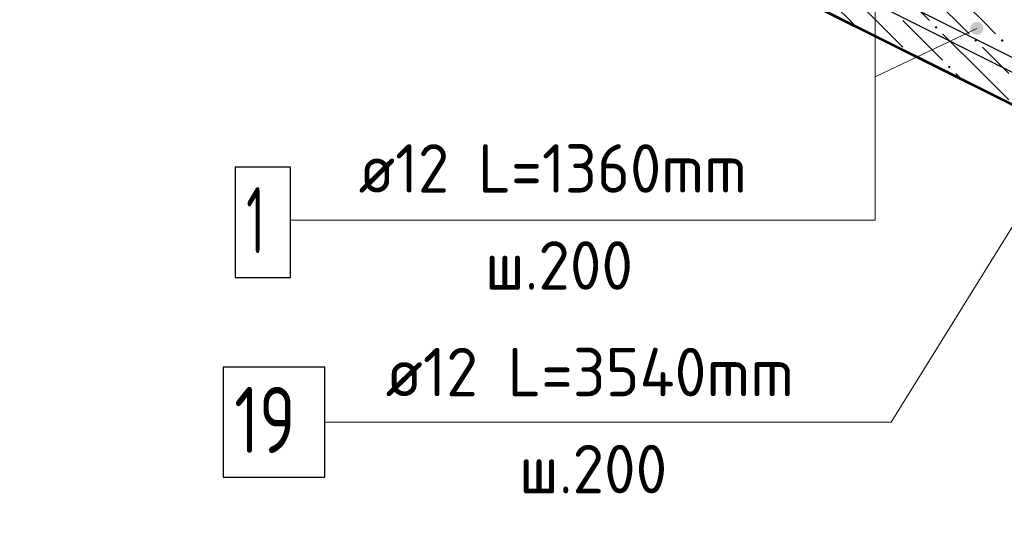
# Model space of a CAD drawing. Header units: millimetres. Extents: x -5 to 21000, y 0 to 14850.
# Tile 18 of 26: x 8197 to 10429, y 8858 to 9985. Entities that reach past the tile are written whole.
import ezdxf

# ---------------------------------------------------------------- set-up
doc = ezdxf.new("R2010")
doc.units = ezdxf.units.MM
doc.layers.add('ЖБ Лестница', color=7, linetype='Continuous', lineweight=25, true_color=0xe0e0ff)
for name, color, linetype, lineweight in [('Лестница', 7, 'Continuous', 25), ('Позиционная метка линия выноска', 7, 'Continuous', 13), ('Фоновоя арматура Х1', 7, 'Continuous', 25)]:
    doc.layers.add(name, color=color, linetype=linetype, lineweight=lineweight)
doc.styles.add('ISOCPEUR', font='txt')

msp = doc.modelspace()

# ---------------------------------------------------------------- hatches: boundary and pattern name
at = {"layer": 'ЖБ Лестница', "linetype": 'Continuous', "lineweight": 18, "transparency": 33554687}
for points in [[(10271.5, 9967.8), (10274.7, 9971.1), (10278, 9967.8), (10274.7, 9964.6)], [(10361.5, 9937.8), (10364.7, 9941.1), (10368, 9937.8), (10364.7, 9934.6)], [(10421.5, 9937.8), (10424.7, 9941.1), (10428, 9937.8), (10424.7, 9934.6)], [(10214.2, 9910.6), (10214.7, 9911.1), (10216.2, 9909.6)], [(10301.5, 9877.8), (10304.7, 9881.1), (10308, 9877.8), (10304.7, 9874.6)]]:
    msp.add_hatch(color=7, dxfattribs=at).paths.add_polyline_path(points, flags=16)
at = {"layer": 'Фоновоя арматура Х1', "linetype": 'Continuous', "lineweight": 35, "transparency": 33554687}
msp.add_hatch(color=7, dxfattribs=at).paths.add_polyline_path([(10382.3, 9965.3), (10381.1, 9971), (10377.9, 9975.9), (10373, 9979.2), (10367.3, 9980.3), (10361.5, 9979.2), (10356.7, 9975.9), (10353.4, 9971), (10352.3, 9965.3), (10353.4, 9959.6), (10356.7, 9954.7), (10361.5, 9951.4), (10367.3, 9950.3), (10373, 9951.4), (10377.9, 9954.7), (10381.1, 9959.6)])

# ---------------------------------------------------------------- linework, layer by layer
at = {"color": 7, "linetype": 'Continuous', "lineweight": 25, "transparency": 33554687}
for points in [[(12792.1, 8693.5), (6009, 12085.1), (6005.1, 12086.8), (6001.3, 12088.3), (5997.4, 12089.6), (5993.4, 12090.6), (5989.4, 12091.5), (5985.3, 12092.1), (5981.2, 12092.5), (5977, 12092.6), (4747.4, 12092.6), (4747.4, 12122.6), (5977.7, 12122.6), (5983.3, 12122.4), (5989, 12121.9), (5994.7, 12121), (6000.3, 12119.8), (6005.9, 12118.4), (6011.3, 12116.6), (6016.7, 12114.5), (6021.8, 12112.2), (12805.5, 8720.3), (12792.1, 8693.5)], [(8658.8, 8947), (8888.8, 8947), (8888.8, 9197), (8658.8, 9197), (8658.8, 8947)]]:
    msp.add_lwpolyline(points, dxfattribs=at)
at = {"layer": 'ЖБ Лестница', "color": 7, "linetype": 'Continuous', "lineweight": 35, "transparency": 33554687}
msp.add_line((6629.3, 11702.8), (12629.3, 8702.8), dxfattribs=at)
at = {"layer": 'ЖБ Лестница', "color": 9, "linetype": 'Continuous', "lineweight": 18, "true_color": 0xc7c7c7, "transparency": 33554687}
for p, q in [((10169.7, 10072.8), (10259.7, 9982.8)), ((10259.7, 10042.8), (10349.7, 9952.8)), ((10079.7, 9982.8), (10049.7, 10012.8)), ((10109.7, 10012.8), (10199.7, 9922.8)), ((10379.7, 9982.8), (10349.7, 10012.8)), ((10089.7, 9972.8), (10079.7, 9982.8)), ((10199.7, 9982.8), (10289.7, 9892.8)), ((10409.7, 9952.8), (10379.7, 9982.8)), ((10379.7, 9862.8), (10289.7, 9952.8)), ((10379.7, 9922.8), (10439.7, 9862.8)), ((10319.7, 9862.8), (10329.7, 9852.8)), ((10379.7, 9862.8), (10439.7, 9802.8))]:
    msp.add_line(p, q, dxfattribs=at)
at = {"layer": 'Лестница', "color": 7, "linetype": 'Continuous', "lineweight": 25, "transparency": 33554687}
msp.add_line((6623.5, 11702.8), (12623.5, 8702.8), dxfattribs=at)
at = {"layer": 'Позиционная метка линия выноска', "color": 7, "linetype": 'Continuous', "lineweight": 13, "transparency": 33554687}
for points in [[(10414.2, 10191.8), (10136.9, 10034.8), (10136.9, 9855.2)], [(8811, 9530.2), (10136.9, 9530.2), (10136.9, 9855.2), (10367.3, 9965.3)], [(8888.8, 9072), (10173.1, 9072), (10620.8, 9795.1)]]:
    msp.add_lwpolyline(points, dxfattribs=at)
at = {"layer": 'Фоновоя арматура Х1', "color": 7, "linetype": 'Continuous', "lineweight": 25, "transparency": 33554687}
msp.add_lwpolyline([(8686, 9400.2), (8811, 9400.2), (8811, 9650.2), (8686, 9650.2), (8686, 9400.2)], dxfattribs=at)

# ---------------------------------------------------------------- texts
at = {"color": 7, "linetype": 'Continuous', "lineweight": 13, "transparency": 33554687, "attachment_point": 7, "style": 'ISOCPEUR'}
for s, insert, char_height, width in [('\\W0.96;ø12 L=3540mm ', (9026.9, 9130.6), 110, 1086.306), ('\\W0.75;19', (8683.8, 9002), 150, 236.14), ('\\W0.95;ш.200 ', (9329.4, 8910.6), 110, 481.065)]:
    msp.add_mtext(s, dxfattribs=dict(at, insert=insert, char_height=char_height, width=width))
at = {"layer": 'Фоновоя арматура Х1', "color": 7, "linetype": 'Continuous', "lineweight": 13, "transparency": 33554687, "attachment_point": 7, "style": 'ISOCPEUR'}
for s, insert, char_height, width in [('\\W0.94;ø12 L=1360mm ', (8965.9, 9592.5), 110, 1052.191), ('\\W0.56;1', (8711, 9455.2), 150, 116.667), ('\\W0.95;ш.200 ', (9251.9, 9372.5), 110, 481.061)]:
    msp.add_mtext(s, dxfattribs=dict(at, insert=insert, char_height=char_height, width=width))

doc.saveas('drawing.dxf')
